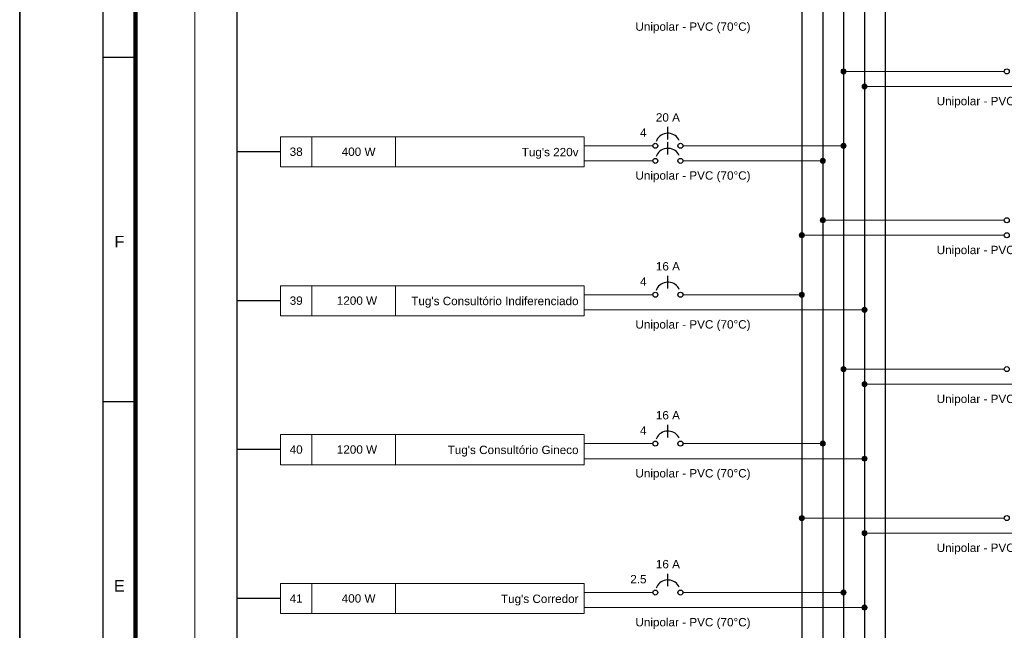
# Model space of a CAD drawing. Extents: x 5066 to 9756, y -2696 to -1109.
# Tile 23 of 248: x 9367 to 9388, y -2663 to -2650. Entities that reach past the tile are written whole.
import ezdxf
from ezdxf.enums import TextEntityAlignment as Align

# ---------------------------------------------------------------- set-up
doc = ezdxf.new("R2010")
doc.units = 0
doc.header["$MEASUREMENT"] = 0
doc.linetypes.add('NULL', pattern=[0])
doc.layers.add('Carimbo', color=2, linetype='CONTINUOUS')
doc.layers.add('Prancha', color=1, linetype='CONTINUOUS')
for name, color, linetype, lineweight in [('DI-Barramento Fase 2', 6, 'CONTINUOUS', 30), ('DI-Barramento Neutro', 6, 'CONTINUOUS', 30), ('DI-Disjuntor', 3, 'CONTINUOUS', 30), ('DI-Fios', 3, 'CONTINUOUS', 30), ('DI-Linhas do diagrama', 3, 'CONTINUOUS', 20), ('DI-Pontilhado', 3, 'CONTINUOUS', 20), ('DI-Textos do diagrama', 2, 'CONTINUOUS', 20)]:
    doc.layers.add(name, color=color, linetype=linetype, lineweight=lineweight)
doc.styles.add('Arial', font='arial.ttf')
doc.styles.add('SWIS', font='swisse.ttf')

# ---------------------------------------------------------------- blocks, each defined once
blk = doc.blocks.new('Folha A0')
at = {"layer": 'Prancha', "color": 1}
for p, q in [((-119.8, 0), (-119.8, 84.1)), ((-118, 0), (-118, 84.1)), ((-117.3, 44.55), (-118, 44.55)), ((-117.3, 37.125), (-118, 37.125))]:
    blk.add_line(p, q, dxfattribs=at)
at = {"layer": 'Prancha', "color": 4, "lineweight": 100}
blk.add_line((-117.3, 0.7), (-117.3, 83.4), dxfattribs=at)
at = {"layer": 'Prancha', "color": 1}
blk.add_lwpolyline([(-119.8, 0), (0, 0), (0, 84.1), (-119.8, 84.1)], close=True, dxfattribs=at)
at = {"layer": 'Prancha', "color": 1, "style": 'SWIS'}
for s, p in [('F', (-117.65, 40.378)), ('E', (-117.65, 32.953))]:
    blk.add_text(s, height=0.25, dxfattribs=at).set_placement(p, align=Align.BOTTOM_CENTER)

msp = doc.modelspace()

# ---------------------------------------------------------------- hatches: boundary and pattern name
at = {"layer": 'DI-Linhas do diagrama', "linetype": 'Continuous'}
for points in [[(9385.03, -2650.948), (9385.03, -2650.943), (9385.03, -2650.938), (9385.029, -2650.934), (9385.027, -2650.929), (9385.025, -2650.925), (9385.023, -2650.921), (9385.021, -2650.917), (9385.018, -2650.913), (9385.015, -2650.909), (9385.011, -2650.906), (9385.007, -2650.903), (9385.003, -2650.901), (9384.999, -2650.899), (9384.995, -2650.897), (9384.99, -2650.895), (9384.986, -2650.894), (9384.981, -2650.894), (9384.976, -2650.894), (9384.972, -2650.894), (9384.967, -2650.894), (9384.962, -2650.895), (9384.958, -2650.897), (9384.953, -2650.899), (9384.949, -2650.901), (9384.945, -2650.903), (9384.941, -2650.906), (9384.938, -2650.909), (9384.935, -2650.913), (9384.932, -2650.917), (9384.929, -2650.921), (9384.927, -2650.925), (9384.925, -2650.929), (9384.924, -2650.934), (9384.923, -2650.938), (9384.922, -2650.943), (9384.922, -2650.948), (9384.922, -2650.952), (9384.923, -2650.957), (9384.924, -2650.962), (9384.925, -2650.966), (9384.927, -2650.971), (9384.929, -2650.975), (9384.932, -2650.979), (9384.935, -2650.982), (9384.938, -2650.986), (9384.941, -2650.989), (9384.945, -2650.992), (9384.949, -2650.995), (9384.953, -2650.997), (9384.958, -2650.999), (9384.962, -2651), (9384.967, -2651.001), (9384.972, -2651.002), (9384.976, -2651.002), (9384.981, -2651.002), (9384.986, -2651.001), (9384.99, -2651), (9384.995, -2650.999), (9384.999, -2650.997), (9385.003, -2650.995), (9385.007, -2650.992), (9385.011, -2650.989), (9385.015, -2650.986), (9385.018, -2650.982), (9385.021, -2650.979), (9385.023, -2650.975), (9385.025, -2650.971), (9385.027, -2650.966), (9385.029, -2650.962), (9385.03, -2650.957), (9385.03, -2650.952)], [(9385.482, -2651.273), (9385.481, -2651.268), (9385.481, -2651.263), (9385.48, -2651.259), (9385.478, -2651.254), (9385.477, -2651.25), (9385.474, -2651.245), (9385.472, -2651.241), (9385.469, -2651.238), (9385.466, -2651.234), (9385.462, -2651.231), (9385.459, -2651.228), (9385.455, -2651.226), (9385.45, -2651.223), (9385.446, -2651.222), (9385.442, -2651.22), (9385.437, -2651.219), (9385.432, -2651.219), (9385.427, -2651.218), (9385.423, -2651.219), (9385.418, -2651.219), (9385.413, -2651.22), (9385.409, -2651.222), (9385.405, -2651.223), (9385.4, -2651.226), (9385.396, -2651.228), (9385.393, -2651.231), (9385.389, -2651.234), (9385.386, -2651.238), (9385.383, -2651.241), (9385.381, -2651.245), (9385.378, -2651.25), (9385.377, -2651.254), (9385.375, -2651.259), (9385.374, -2651.263), (9385.374, -2651.268), (9385.373, -2651.273), (9385.374, -2651.277), (9385.374, -2651.282), (9385.375, -2651.287), (9385.377, -2651.291), (9385.378, -2651.295), (9385.381, -2651.3), (9385.383, -2651.304), (9385.386, -2651.307), (9385.389, -2651.311), (9385.393, -2651.314), (9385.396, -2651.317), (9385.4, -2651.319), (9385.405, -2651.322), (9385.409, -2651.323), (9385.413, -2651.325), (9385.418, -2651.326), (9385.423, -2651.326), (9385.427, -2651.327), (9385.432, -2651.326), (9385.437, -2651.326), (9385.442, -2651.325), (9385.446, -2651.323), (9385.45, -2651.322), (9385.455, -2651.319), (9385.459, -2651.317), (9385.462, -2651.314), (9385.466, -2651.311), (9385.469, -2651.307), (9385.472, -2651.304), (9385.474, -2651.3), (9385.477, -2651.295), (9385.478, -2651.291), (9385.48, -2651.287), (9385.481, -2651.282), (9385.481, -2651.277)], [(9385.03, -2652.554), (9385.03, -2652.549), (9385.03, -2652.545), (9385.029, -2652.54), (9385.027, -2652.536), (9385.025, -2652.531), (9385.023, -2652.527), (9385.021, -2652.523), (9385.018, -2652.519), (9385.015, -2652.516), (9385.011, -2652.513), (9385.007, -2652.51), (9385.003, -2652.507), (9384.999, -2652.505), (9384.995, -2652.503), (9384.99, -2652.502), (9384.986, -2652.501), (9384.981, -2652.5), (9384.976, -2652.5), (9384.972, -2652.5), (9384.967, -2652.501), (9384.962, -2652.502), (9384.958, -2652.503), (9384.953, -2652.505), (9384.949, -2652.507), (9384.945, -2652.51), (9384.941, -2652.513), (9384.938, -2652.516), (9384.935, -2652.519), (9384.932, -2652.523), (9384.929, -2652.527), (9384.927, -2652.531), (9384.925, -2652.536), (9384.924, -2652.54), (9384.923, -2652.545), (9384.922, -2652.549), (9384.922, -2652.554), (9384.922, -2652.559), (9384.923, -2652.564), (9384.924, -2652.568), (9384.925, -2652.573), (9384.927, -2652.577), (9384.929, -2652.581), (9384.932, -2652.585), (9384.935, -2652.589), (9384.938, -2652.592), (9384.941, -2652.596), (9384.945, -2652.598), (9384.949, -2652.601), (9384.953, -2652.603), (9384.958, -2652.605), (9384.962, -2652.606), (9384.967, -2652.607), (9384.972, -2652.608), (9384.976, -2652.608), (9384.981, -2652.608), (9384.986, -2652.607), (9384.99, -2652.606), (9384.995, -2652.605), (9384.999, -2652.603), (9385.003, -2652.601), (9385.007, -2652.598), (9385.011, -2652.596), (9385.015, -2652.592), (9385.018, -2652.589), (9385.021, -2652.585), (9385.023, -2652.581), (9385.025, -2652.577), (9385.027, -2652.573), (9385.029, -2652.568), (9385.03, -2652.564), (9385.03, -2652.559)], [(9384.579, -2652.879), (9384.579, -2652.874), (9384.578, -2652.87), (9384.577, -2652.865), (9384.576, -2652.86), (9384.574, -2652.856), (9384.572, -2652.852), (9384.569, -2652.848), (9384.566, -2652.844), (9384.563, -2652.841), (9384.56, -2652.838), (9384.556, -2652.835), (9384.552, -2652.832), (9384.548, -2652.83), (9384.544, -2652.828), (9384.539, -2652.827), (9384.534, -2652.826), (9384.53, -2652.825), (9384.525, -2652.825), (9384.52, -2652.825), (9384.516, -2652.826), (9384.511, -2652.827), (9384.506, -2652.828), (9384.502, -2652.83), (9384.498, -2652.832), (9384.494, -2652.835), (9384.49, -2652.838), (9384.487, -2652.841), (9384.484, -2652.844), (9384.481, -2652.848), (9384.478, -2652.852), (9384.476, -2652.856), (9384.474, -2652.86), (9384.473, -2652.865), (9384.472, -2652.87), (9384.471, -2652.874), (9384.471, -2652.879), (9384.471, -2652.884), (9384.472, -2652.888), (9384.473, -2652.893), (9384.474, -2652.898), (9384.476, -2652.902), (9384.478, -2652.906), (9384.481, -2652.91), (9384.484, -2652.914), (9384.487, -2652.917), (9384.49, -2652.92), (9384.494, -2652.923), (9384.498, -2652.926), (9384.502, -2652.928), (9384.506, -2652.93), (9384.511, -2652.931), (9384.516, -2652.932), (9384.52, -2652.933), (9384.525, -2652.933), (9384.53, -2652.933), (9384.534, -2652.932), (9384.539, -2652.931), (9384.544, -2652.93), (9384.548, -2652.928), (9384.552, -2652.926), (9384.556, -2652.923), (9384.56, -2652.92), (9384.563, -2652.917), (9384.566, -2652.914), (9384.569, -2652.91), (9384.572, -2652.906), (9384.574, -2652.902), (9384.576, -2652.898), (9384.577, -2652.893), (9384.578, -2652.888), (9384.579, -2652.884)], [(9384.579, -2654.161), (9384.579, -2654.156), (9384.578, -2654.151), (9384.577, -2654.147), (9384.576, -2654.142), (9384.574, -2654.138), (9384.572, -2654.133), (9384.569, -2654.129), (9384.566, -2654.126), (9384.563, -2654.122), (9384.56, -2654.119), (9384.556, -2654.116), (9384.552, -2654.114), (9384.548, -2654.111), (9384.544, -2654.11), (9384.539, -2654.108), (9384.534, -2654.107), (9384.53, -2654.107), (9384.525, -2654.106), (9384.52, -2654.107), (9384.516, -2654.107), (9384.511, -2654.108), (9384.506, -2654.11), (9384.502, -2654.111), (9384.498, -2654.114), (9384.494, -2654.116), (9384.49, -2654.119), (9384.487, -2654.122), (9384.484, -2654.126), (9384.481, -2654.129), (9384.478, -2654.133), (9384.476, -2654.138), (9384.474, -2654.142), (9384.473, -2654.147), (9384.472, -2654.151), (9384.471, -2654.156), (9384.471, -2654.161), (9384.471, -2654.165), (9384.472, -2654.17), (9384.473, -2654.175), (9384.474, -2654.179), (9384.476, -2654.183), (9384.478, -2654.188), (9384.481, -2654.192), (9384.484, -2654.195), (9384.487, -2654.199), (9384.49, -2654.202), (9384.494, -2654.205), (9384.498, -2654.207), (9384.502, -2654.21), (9384.506, -2654.211), (9384.511, -2654.213), (9384.516, -2654.214), (9384.52, -2654.214), (9384.525, -2654.215), (9384.53, -2654.214), (9384.534, -2654.214), (9384.539, -2654.213), (9384.544, -2654.211), (9384.548, -2654.21), (9384.552, -2654.207), (9384.556, -2654.205), (9384.56, -2654.202), (9384.563, -2654.199), (9384.566, -2654.195), (9384.569, -2654.192), (9384.572, -2654.188), (9384.574, -2654.183), (9384.576, -2654.179), (9384.577, -2654.175), (9384.578, -2654.17), (9384.579, -2654.165)], [(9384.128, -2654.485), (9384.128, -2654.481), (9384.127, -2654.476), (9384.126, -2654.471), (9384.125, -2654.467), (9384.123, -2654.463), (9384.121, -2654.458), (9384.118, -2654.454), (9384.115, -2654.451), (9384.112, -2654.447), (9384.109, -2654.444), (9384.105, -2654.441), (9384.101, -2654.439), (9384.097, -2654.436), (9384.092, -2654.435), (9384.088, -2654.433), (9384.083, -2654.432), (9384.078, -2654.432), (9384.074, -2654.431), (9384.069, -2654.432), (9384.064, -2654.432), (9384.06, -2654.433), (9384.055, -2654.435), (9384.051, -2654.436), (9384.047, -2654.439), (9384.043, -2654.441), (9384.039, -2654.444), (9384.035, -2654.447), (9384.032, -2654.451), (9384.029, -2654.454), (9384.027, -2654.458), (9384.025, -2654.463), (9384.023, -2654.467), (9384.021, -2654.471), (9384.02, -2654.476), (9384.02, -2654.481), (9384.02, -2654.485), (9384.02, -2654.49), (9384.02, -2654.495), (9384.021, -2654.499), (9384.023, -2654.504), (9384.025, -2654.508), (9384.027, -2654.513), (9384.029, -2654.517), (9384.032, -2654.52), (9384.035, -2654.524), (9384.039, -2654.527), (9384.043, -2654.53), (9384.047, -2654.532), (9384.051, -2654.535), (9384.055, -2654.536), (9384.06, -2654.538), (9384.064, -2654.539), (9384.069, -2654.539), (9384.074, -2654.54), (9384.078, -2654.539), (9384.083, -2654.539), (9384.088, -2654.538), (9384.092, -2654.536), (9384.097, -2654.535), (9384.101, -2654.532), (9384.105, -2654.53), (9384.109, -2654.527), (9384.112, -2654.524), (9384.115, -2654.52), (9384.118, -2654.517), (9384.121, -2654.513), (9384.123, -2654.508), (9384.125, -2654.504), (9384.126, -2654.499), (9384.127, -2654.495), (9384.128, -2654.49)], [(9384.128, -2655.767), (9384.128, -2655.762), (9384.127, -2655.758), (9384.126, -2655.753), (9384.125, -2655.748), (9384.123, -2655.744), (9384.121, -2655.74), (9384.118, -2655.736), (9384.115, -2655.732), (9384.112, -2655.729), (9384.109, -2655.726), (9384.105, -2655.723), (9384.101, -2655.72), (9384.097, -2655.718), (9384.092, -2655.716), (9384.088, -2655.715), (9384.083, -2655.714), (9384.078, -2655.713), (9384.074, -2655.713), (9384.069, -2655.713), (9384.064, -2655.714), (9384.06, -2655.715), (9384.055, -2655.716), (9384.051, -2655.718), (9384.047, -2655.72), (9384.043, -2655.723), (9384.039, -2655.726), (9384.035, -2655.729), (9384.032, -2655.732), (9384.029, -2655.736), (9384.027, -2655.74), (9384.025, -2655.744), (9384.023, -2655.748), (9384.021, -2655.753), (9384.02, -2655.758), (9384.02, -2655.762), (9384.02, -2655.767), (9384.02, -2655.772), (9384.02, -2655.776), (9384.021, -2655.781), (9384.023, -2655.786), (9384.025, -2655.79), (9384.027, -2655.794), (9384.029, -2655.798), (9384.032, -2655.802), (9384.035, -2655.805), (9384.039, -2655.808), (9384.043, -2655.811), (9384.047, -2655.814), (9384.051, -2655.816), (9384.055, -2655.818), (9384.06, -2655.819), (9384.064, -2655.82), (9384.069, -2655.821), (9384.074, -2655.821), (9384.078, -2655.821), (9384.083, -2655.82), (9384.088, -2655.819), (9384.092, -2655.818), (9384.097, -2655.816), (9384.101, -2655.814), (9384.105, -2655.811), (9384.109, -2655.808), (9384.112, -2655.805), (9384.115, -2655.802), (9384.118, -2655.798), (9384.121, -2655.794), (9384.123, -2655.79), (9384.125, -2655.786), (9384.126, -2655.781), (9384.127, -2655.776), (9384.128, -2655.772)], [(9385.482, -2656.092), (9385.481, -2656.087), (9385.481, -2656.083), (9385.48, -2656.078), (9385.478, -2656.073), (9385.477, -2656.069), (9385.474, -2656.065), (9385.472, -2656.061), (9385.469, -2656.057), (9385.466, -2656.054), (9385.462, -2656.05), (9385.459, -2656.048), (9385.455, -2656.045), (9385.45, -2656.043), (9385.446, -2656.041), (9385.442, -2656.04), (9385.437, -2656.039), (9385.432, -2656.038), (9385.427, -2656.038), (9385.423, -2656.038), (9385.418, -2656.039), (9385.413, -2656.04), (9385.409, -2656.041), (9385.405, -2656.043), (9385.4, -2656.045), (9385.396, -2656.048), (9385.393, -2656.05), (9385.389, -2656.054), (9385.386, -2656.057), (9385.383, -2656.061), (9385.381, -2656.065), (9385.378, -2656.069), (9385.377, -2656.073), (9385.375, -2656.078), (9385.374, -2656.083), (9385.374, -2656.087), (9385.373, -2656.092), (9385.374, -2656.097), (9385.374, -2656.101), (9385.375, -2656.106), (9385.377, -2656.11), (9385.378, -2656.115), (9385.381, -2656.119), (9385.383, -2656.123), (9385.386, -2656.127), (9385.389, -2656.13), (9385.393, -2656.133), (9385.396, -2656.136), (9385.4, -2656.139), (9385.405, -2656.141), (9385.409, -2656.143), (9385.413, -2656.144), (9385.418, -2656.145), (9385.423, -2656.146), (9385.427, -2656.146), (9385.432, -2656.146), (9385.437, -2656.145), (9385.442, -2656.144), (9385.446, -2656.143), (9385.45, -2656.141), (9385.455, -2656.139), (9385.459, -2656.136), (9385.462, -2656.133), (9385.466, -2656.13), (9385.469, -2656.127), (9385.472, -2656.123), (9385.474, -2656.119), (9385.477, -2656.115), (9385.478, -2656.11), (9385.48, -2656.106), (9385.481, -2656.101), (9385.481, -2656.097)], [(9385.03, -2657.373), (9385.03, -2657.369), (9385.03, -2657.364), (9385.029, -2657.359), (9385.027, -2657.355), (9385.025, -2657.351), (9385.023, -2657.346), (9385.021, -2657.342), (9385.018, -2657.339), (9385.015, -2657.335), (9385.011, -2657.332), (9385.007, -2657.329), (9385.003, -2657.327), (9384.999, -2657.324), (9384.995, -2657.323), (9384.99, -2657.321), (9384.986, -2657.32), (9384.981, -2657.32), (9384.976, -2657.319), (9384.972, -2657.32), (9384.967, -2657.32), (9384.962, -2657.321), (9384.958, -2657.323), (9384.953, -2657.324), (9384.949, -2657.327), (9384.945, -2657.329), (9384.941, -2657.332), (9384.938, -2657.335), (9384.935, -2657.339), (9384.932, -2657.342), (9384.929, -2657.346), (9384.927, -2657.351), (9384.925, -2657.355), (9384.924, -2657.359), (9384.923, -2657.364), (9384.922, -2657.369), (9384.922, -2657.373), (9384.922, -2657.378), (9384.923, -2657.383), (9384.924, -2657.387), (9384.925, -2657.392), (9384.927, -2657.396), (9384.929, -2657.401), (9384.932, -2657.405), (9384.935, -2657.408), (9384.938, -2657.412), (9384.941, -2657.415), (9384.945, -2657.418), (9384.949, -2657.42), (9384.953, -2657.423), (9384.958, -2657.424), (9384.962, -2657.426), (9384.967, -2657.427), (9384.972, -2657.427), (9384.976, -2657.428), (9384.981, -2657.427), (9384.986, -2657.427), (9384.99, -2657.426), (9384.995, -2657.424), (9384.999, -2657.423), (9385.003, -2657.42), (9385.007, -2657.418), (9385.011, -2657.415), (9385.015, -2657.412), (9385.018, -2657.408), (9385.021, -2657.405), (9385.023, -2657.401), (9385.025, -2657.396), (9385.027, -2657.392), (9385.029, -2657.387), (9385.03, -2657.383), (9385.03, -2657.378)], [(9385.482, -2657.698), (9385.481, -2657.694), (9385.481, -2657.689), (9385.48, -2657.684), (9385.478, -2657.68), (9385.477, -2657.675), (9385.474, -2657.671), (9385.472, -2657.667), (9385.469, -2657.664), (9385.466, -2657.66), (9385.462, -2657.657), (9385.459, -2657.654), (9385.455, -2657.651), (9385.45, -2657.649), (9385.446, -2657.647), (9385.442, -2657.646), (9385.437, -2657.645), (9385.432, -2657.644), (9385.427, -2657.644), (9385.423, -2657.644), (9385.418, -2657.645), (9385.413, -2657.646), (9385.409, -2657.647), (9385.405, -2657.649), (9385.4, -2657.651), (9385.396, -2657.654), (9385.393, -2657.657), (9385.389, -2657.66), (9385.386, -2657.664), (9385.383, -2657.667), (9385.381, -2657.671), (9385.378, -2657.675), (9385.377, -2657.68), (9385.375, -2657.684), (9385.374, -2657.689), (9385.374, -2657.694), (9385.373, -2657.698), (9385.374, -2657.703), (9385.374, -2657.708), (9385.375, -2657.712), (9385.377, -2657.717), (9385.378, -2657.721), (9385.381, -2657.725), (9385.383, -2657.729), (9385.386, -2657.733), (9385.389, -2657.737), (9385.393, -2657.74), (9385.396, -2657.743), (9385.4, -2657.745), (9385.405, -2657.747), (9385.409, -2657.749), (9385.413, -2657.751), (9385.418, -2657.752), (9385.423, -2657.752), (9385.427, -2657.753), (9385.432, -2657.752), (9385.437, -2657.752), (9385.442, -2657.751), (9385.446, -2657.749), (9385.45, -2657.747), (9385.455, -2657.745), (9385.459, -2657.743), (9385.462, -2657.74), (9385.466, -2657.737), (9385.469, -2657.733), (9385.472, -2657.729), (9385.474, -2657.725), (9385.477, -2657.721), (9385.478, -2657.717), (9385.48, -2657.712), (9385.481, -2657.708), (9385.481, -2657.703)], [(9384.579, -2658.98), (9384.579, -2658.975), (9384.578, -2658.971), (9384.577, -2658.966), (9384.576, -2658.961), (9384.574, -2658.957), (9384.572, -2658.953), (9384.569, -2658.949), (9384.566, -2658.945), (9384.563, -2658.942), (9384.56, -2658.938), (9384.556, -2658.936), (9384.552, -2658.933), (9384.548, -2658.931), (9384.544, -2658.929), (9384.539, -2658.928), (9384.534, -2658.927), (9384.53, -2658.926), (9384.525, -2658.926), (9384.52, -2658.926), (9384.516, -2658.927), (9384.511, -2658.928), (9384.506, -2658.929), (9384.502, -2658.931), (9384.498, -2658.933), (9384.494, -2658.936), (9384.49, -2658.938), (9384.487, -2658.942), (9384.484, -2658.945), (9384.481, -2658.949), (9384.478, -2658.953), (9384.476, -2658.957), (9384.474, -2658.961), (9384.473, -2658.966), (9384.472, -2658.971), (9384.471, -2658.975), (9384.471, -2658.98), (9384.471, -2658.985), (9384.472, -2658.989), (9384.473, -2658.994), (9384.474, -2658.998), (9384.476, -2659.003), (9384.478, -2659.007), (9384.481, -2659.011), (9384.484, -2659.015), (9384.487, -2659.018), (9384.49, -2659.021), (9384.494, -2659.024), (9384.498, -2659.027), (9384.502, -2659.029), (9384.506, -2659.031), (9384.511, -2659.032), (9384.516, -2659.033), (9384.52, -2659.034), (9384.525, -2659.034), (9384.53, -2659.034), (9384.534, -2659.033), (9384.539, -2659.032), (9384.544, -2659.031), (9384.548, -2659.029), (9384.552, -2659.027), (9384.556, -2659.024), (9384.56, -2659.021), (9384.563, -2659.018), (9384.566, -2659.015), (9384.569, -2659.011), (9384.572, -2659.007), (9384.574, -2659.003), (9384.576, -2658.998), (9384.577, -2658.994), (9384.578, -2658.989), (9384.579, -2658.985)], [(9385.482, -2659.305), (9385.481, -2659.3), (9385.481, -2659.295), (9385.48, -2659.291), (9385.478, -2659.286), (9385.477, -2659.282), (9385.474, -2659.278), (9385.472, -2659.274), (9385.469, -2659.27), (9385.466, -2659.267), (9385.462, -2659.263), (9385.459, -2659.26), (9385.455, -2659.258), (9385.45, -2659.256), (9385.446, -2659.254), (9385.442, -2659.252), (9385.437, -2659.251), (9385.432, -2659.251), (9385.427, -2659.251), (9385.423, -2659.251), (9385.418, -2659.251), (9385.413, -2659.252), (9385.409, -2659.254), (9385.405, -2659.256), (9385.4, -2659.258), (9385.396, -2659.26), (9385.393, -2659.263), (9385.389, -2659.267), (9385.386, -2659.27), (9385.383, -2659.274), (9385.381, -2659.278), (9385.378, -2659.282), (9385.377, -2659.286), (9385.375, -2659.291), (9385.374, -2659.295), (9385.374, -2659.3), (9385.373, -2659.305), (9385.374, -2659.31), (9385.374, -2659.314), (9385.375, -2659.319), (9385.377, -2659.323), (9385.378, -2659.328), (9385.381, -2659.332), (9385.383, -2659.336), (9385.386, -2659.34), (9385.389, -2659.343), (9385.393, -2659.346), (9385.396, -2659.349), (9385.4, -2659.352), (9385.405, -2659.354), (9385.409, -2659.356), (9385.413, -2659.357), (9385.418, -2659.358), (9385.423, -2659.359), (9385.427, -2659.359), (9385.432, -2659.359), (9385.437, -2659.358), (9385.442, -2659.357), (9385.446, -2659.356), (9385.45, -2659.354), (9385.455, -2659.352), (9385.459, -2659.349), (9385.462, -2659.346), (9385.466, -2659.343), (9385.469, -2659.34), (9385.472, -2659.336), (9385.474, -2659.332), (9385.477, -2659.328), (9385.478, -2659.323), (9385.48, -2659.319), (9385.481, -2659.314), (9385.481, -2659.31)], [(9384.128, -2660.586), (9384.128, -2660.582), (9384.127, -2660.577), (9384.126, -2660.572), (9384.125, -2660.568), (9384.123, -2660.563), (9384.121, -2660.559), (9384.118, -2660.555), (9384.115, -2660.552), (9384.112, -2660.548), (9384.109, -2660.545), (9384.105, -2660.542), (9384.101, -2660.539), (9384.097, -2660.537), (9384.092, -2660.535), (9384.088, -2660.534), (9384.083, -2660.533), (9384.078, -2660.532), (9384.074, -2660.532), (9384.069, -2660.532), (9384.064, -2660.533), (9384.06, -2660.534), (9384.055, -2660.535), (9384.051, -2660.537), (9384.047, -2660.539), (9384.043, -2660.542), (9384.039, -2660.545), (9384.035, -2660.548), (9384.032, -2660.552), (9384.029, -2660.555), (9384.027, -2660.559), (9384.025, -2660.563), (9384.023, -2660.568), (9384.021, -2660.572), (9384.02, -2660.577), (9384.02, -2660.582), (9384.02, -2660.586), (9384.02, -2660.591), (9384.02, -2660.596), (9384.021, -2660.6), (9384.023, -2660.605), (9384.025, -2660.609), (9384.027, -2660.613), (9384.029, -2660.617), (9384.032, -2660.621), (9384.035, -2660.625), (9384.039, -2660.628), (9384.043, -2660.631), (9384.047, -2660.633), (9384.051, -2660.635), (9384.055, -2660.637), (9384.06, -2660.639), (9384.064, -2660.64), (9384.069, -2660.64), (9384.074, -2660.641), (9384.078, -2660.64), (9384.083, -2660.64), (9384.088, -2660.639), (9384.092, -2660.637), (9384.097, -2660.635), (9384.101, -2660.633), (9384.105, -2660.631), (9384.109, -2660.628), (9384.112, -2660.625), (9384.115, -2660.621), (9384.118, -2660.617), (9384.121, -2660.613), (9384.123, -2660.609), (9384.125, -2660.605), (9384.126, -2660.6), (9384.127, -2660.596), (9384.128, -2660.591)], [(9385.482, -2660.911), (9385.481, -2660.907), (9385.481, -2660.902), (9385.48, -2660.897), (9385.478, -2660.893), (9385.477, -2660.888), (9385.474, -2660.884), (9385.472, -2660.88), (9385.469, -2660.876), (9385.466, -2660.873), (9385.462, -2660.87), (9385.459, -2660.867), (9385.455, -2660.864), (9385.45, -2660.862), (9385.446, -2660.86), (9385.442, -2660.859), (9385.437, -2660.858), (9385.432, -2660.857), (9385.427, -2660.857), (9385.423, -2660.857), (9385.418, -2660.858), (9385.413, -2660.859), (9385.409, -2660.86), (9385.405, -2660.862), (9385.4, -2660.864), (9385.396, -2660.867), (9385.393, -2660.87), (9385.389, -2660.873), (9385.386, -2660.876), (9385.383, -2660.88), (9385.381, -2660.884), (9385.378, -2660.888), (9385.377, -2660.893), (9385.375, -2660.897), (9385.374, -2660.902), (9385.374, -2660.907), (9385.373, -2660.911), (9385.374, -2660.916), (9385.374, -2660.921), (9385.375, -2660.925), (9385.377, -2660.93), (9385.378, -2660.934), (9385.381, -2660.938), (9385.383, -2660.942), (9385.386, -2660.946), (9385.389, -2660.95), (9385.393, -2660.953), (9385.396, -2660.956), (9385.4, -2660.958), (9385.405, -2660.96), (9385.409, -2660.962), (9385.413, -2660.964), (9385.418, -2660.965), (9385.423, -2660.965), (9385.427, -2660.965), (9385.432, -2660.965), (9385.437, -2660.965), (9385.442, -2660.964), (9385.446, -2660.962), (9385.45, -2660.96), (9385.455, -2660.958), (9385.459, -2660.956), (9385.462, -2660.953), (9385.466, -2660.95), (9385.469, -2660.946), (9385.472, -2660.942), (9385.474, -2660.938), (9385.477, -2660.934), (9385.478, -2660.93), (9385.48, -2660.925), (9385.481, -2660.921), (9385.481, -2660.916)], [(9385.03, -2662.193), (9385.03, -2662.188), (9385.03, -2662.183), (9385.029, -2662.179), (9385.027, -2662.174), (9385.025, -2662.17), (9385.023, -2662.166), (9385.021, -2662.162), (9385.018, -2662.158), (9385.015, -2662.155), (9385.011, -2662.151), (9385.007, -2662.148), (9385.003, -2662.146), (9384.999, -2662.144), (9384.995, -2662.142), (9384.99, -2662.14), (9384.986, -2662.139), (9384.981, -2662.139), (9384.976, -2662.139), (9384.972, -2662.139), (9384.967, -2662.139), (9384.962, -2662.14), (9384.958, -2662.142), (9384.953, -2662.144), (9384.949, -2662.146), (9384.945, -2662.148), (9384.941, -2662.151), (9384.938, -2662.155), (9384.935, -2662.158), (9384.932, -2662.162), (9384.929, -2662.166), (9384.927, -2662.17), (9384.925, -2662.174), (9384.924, -2662.179), (9384.923, -2662.183), (9384.922, -2662.188), (9384.922, -2662.193), (9384.922, -2662.198), (9384.923, -2662.202), (9384.924, -2662.207), (9384.925, -2662.211), (9384.927, -2662.216), (9384.929, -2662.22), (9384.932, -2662.224), (9384.935, -2662.228), (9384.938, -2662.231), (9384.941, -2662.234), (9384.945, -2662.237), (9384.949, -2662.24), (9384.953, -2662.242), (9384.958, -2662.244), (9384.962, -2662.245), (9384.967, -2662.246), (9384.972, -2662.247), (9384.976, -2662.247), (9384.981, -2662.247), (9384.986, -2662.246), (9384.99, -2662.245), (9384.995, -2662.244), (9384.999, -2662.242), (9385.003, -2662.24), (9385.007, -2662.237), (9385.011, -2662.234), (9385.015, -2662.231), (9385.018, -2662.228), (9385.021, -2662.224), (9385.023, -2662.22), (9385.025, -2662.216), (9385.027, -2662.211), (9385.029, -2662.207), (9385.03, -2662.202), (9385.03, -2662.198)], [(9385.482, -2662.518), (9385.481, -2662.513), (9385.481, -2662.508), (9385.48, -2662.504), (9385.478, -2662.499), (9385.477, -2662.495), (9385.474, -2662.491), (9385.472, -2662.487), (9385.469, -2662.483), (9385.466, -2662.479), (9385.462, -2662.476), (9385.459, -2662.473), (9385.455, -2662.471), (9385.45, -2662.469), (9385.446, -2662.467), (9385.442, -2662.465), (9385.437, -2662.464), (9385.432, -2662.464), (9385.427, -2662.464), (9385.423, -2662.464), (9385.418, -2662.464), (9385.413, -2662.465), (9385.409, -2662.467), (9385.405, -2662.469), (9385.4, -2662.471), (9385.396, -2662.473), (9385.393, -2662.476), (9385.389, -2662.479), (9385.386, -2662.483), (9385.383, -2662.487), (9385.381, -2662.491), (9385.378, -2662.495), (9385.377, -2662.499), (9385.375, -2662.504), (9385.374, -2662.508), (9385.374, -2662.513), (9385.373, -2662.518), (9385.374, -2662.522), (9385.374, -2662.527), (9385.375, -2662.532), (9385.377, -2662.536), (9385.378, -2662.541), (9385.381, -2662.545), (9385.383, -2662.549), (9385.386, -2662.553), (9385.389, -2662.556), (9385.393, -2662.559), (9385.396, -2662.562), (9385.4, -2662.565), (9385.405, -2662.567), (9385.409, -2662.569), (9385.413, -2662.57), (9385.418, -2662.571), (9385.423, -2662.572), (9385.427, -2662.572), (9385.432, -2662.572), (9385.437, -2662.571), (9385.442, -2662.57), (9385.446, -2662.569), (9385.45, -2662.567), (9385.455, -2662.565), (9385.459, -2662.562), (9385.462, -2662.559), (9385.466, -2662.556), (9385.469, -2662.553), (9385.472, -2662.549), (9385.474, -2662.545), (9385.477, -2662.541), (9385.478, -2662.536), (9385.48, -2662.532), (9385.481, -2662.527), (9385.481, -2662.522)]]:
    msp.add_hatch(color=7, dxfattribs=at).paths.add_polyline_path(points)

# ---------------------------------------------------------------- linework, layer by layer
at = {"layer": 'Carimbo', "color": 116, "true_color": 0x136734}
msp.add_line((9385.879, -2691.726), (9385.879, -2614.328), dxfattribs=at)
at = {"layer": 'Carimbo', "color": 252, "true_color": 0x939598}
msp.add_line((9384.074, -2615.465), (9384.074, -2691.726), dxfattribs=at)
at = {"layer": 'Carimbo', "color": 242, "true_color": 0xcd2027}
msp.add_line((9384.976, -2615.465), (9384.976, -2691.726), dxfattribs=at)
at = {"layer": 'DI-Barramento Fase 2', "color": 250, "true_color": 0x1e1e1e}
msp.add_line((9384.525, -2615.465), (9384.525, -2691.726), dxfattribs=at)
at = {"layer": 'DI-Barramento Neutro', "color": 142}
msp.add_line((9385.427, -2614.328), (9385.427, -2691.726), dxfattribs=at)
at = {"layer": 'DI-Disjuntor'}
for p, q in [((9381.186, -2652.419), (9381.186, -2652.148)), ((9381.186, -2652.744), (9381.186, -2652.473)), ((9381.186, -2655.632), (9381.186, -2655.361)), ((9381.186, -2658.845), (9381.186, -2658.574)), ((9381.186, -2662.057), (9381.186, -2661.787))]:
    msp.add_line(p, q, dxfattribs=at)
for points in [[(9381.431, -2652.44), (9381.414, -2652.409), (9381.393, -2652.38), (9381.369, -2652.354), (9381.341, -2652.332), (9381.311, -2652.314), (9381.278, -2652.3), (9381.244, -2652.29), (9381.209, -2652.284), (9381.174, -2652.284), (9381.139, -2652.287), (9381.104, -2652.296), (9381.071, -2652.309), (9381.04, -2652.326), (9381.012, -2652.347), (9380.986, -2652.371), (9380.964, -2652.399), (9380.946, -2652.429), (9380.931, -2652.462)], [(9381.431, -2652.765), (9381.414, -2652.734), (9381.393, -2652.705), (9381.369, -2652.679), (9381.341, -2652.657), (9381.311, -2652.639), (9381.278, -2652.625), (9381.244, -2652.615), (9381.209, -2652.609), (9381.174, -2652.609), (9381.139, -2652.612), (9381.104, -2652.621), (9381.071, -2652.634), (9381.04, -2652.651), (9381.012, -2652.672), (9380.986, -2652.696), (9380.964, -2652.724), (9380.946, -2652.754), (9380.931, -2652.786)], [(9381.431, -2655.653), (9381.414, -2655.622), (9381.393, -2655.593), (9381.369, -2655.567), (9381.341, -2655.545), (9381.311, -2655.527), (9381.278, -2655.513), (9381.244, -2655.503), (9381.209, -2655.497), (9381.174, -2655.497), (9381.139, -2655.5), (9381.104, -2655.509), (9381.071, -2655.522), (9381.04, -2655.539), (9381.012, -2655.56), (9380.986, -2655.584), (9380.964, -2655.612), (9380.946, -2655.642), (9380.931, -2655.674)], [(9381.431, -2658.865), (9381.414, -2658.834), (9381.393, -2658.806), (9381.369, -2658.78), (9381.341, -2658.758), (9381.311, -2658.74), (9381.278, -2658.725), (9381.244, -2658.716), (9381.209, -2658.71), (9381.174, -2658.709), (9381.139, -2658.713), (9381.104, -2658.722), (9381.071, -2658.735), (9381.04, -2658.752), (9381.012, -2658.772), (9380.986, -2658.797), (9380.964, -2658.825), (9380.946, -2658.855), (9380.931, -2658.887)], [(9381.431, -2662.078), (9381.414, -2662.047), (9381.393, -2662.019), (9381.369, -2661.993), (9381.341, -2661.971), (9381.311, -2661.953), (9381.278, -2661.938), (9381.244, -2661.928), (9381.209, -2661.923), (9381.174, -2661.922), (9381.139, -2661.926), (9381.104, -2661.935), (9381.071, -2661.947), (9381.04, -2661.964), (9381.012, -2661.985), (9380.986, -2662.01), (9380.964, -2662.038), (9380.946, -2662.068), (9380.931, -2662.1)]]:
    msp.add_lwpolyline(points, dxfattribs=at)
for centre in [(9388.496, -2650.948), (9380.915, -2652.554), (9381.456, -2652.554), (9380.915, -2652.879), (9381.456, -2652.879), (9388.496, -2654.161), (9388.496, -2654.485), (9380.915, -2655.767), (9381.456, -2655.767), (9388.496, -2657.373), (9380.915, -2658.98), (9381.456, -2658.98), (9388.496, -2660.586), (9380.915, -2662.193), (9381.456, -2662.193)]:
    msp.add_circle(centre, 0.0541, dxfattribs=at)
at = {"layer": 'DI-Fios'}
for p, q in [((9371.894, -2692.809), (9371.894, -2618.028)), ((9372.83, -2652.684), (9371.894, -2652.684)), ((9372.83, -2655.897), (9371.894, -2655.897)), ((9372.83, -2659.11), (9371.894, -2659.11)), ((9372.83, -2662.323), (9371.894, -2662.323))]:
    msp.add_line(p, q, dxfattribs=at)
at = {"layer": 'DI-Linhas do diagrama'}
for p, q in [((9384.976, -2650.948), (9388.442, -2650.948)), ((9385.427, -2651.273), (9390.572, -2651.273)), ((9379.381, -2652.359), (9372.83, -2652.359)), ((9372.83, -2652.359), (9372.83, -2653.009)), ((9373.507, -2653.009), (9373.507, -2652.359)), ((9375.312, -2653.009), (9375.312, -2652.359)), ((9379.381, -2653.009), (9379.381, -2652.359)), ((9379.381, -2652.554), (9380.861, -2652.554)), ((9384.976, -2652.554), (9381.511, -2652.554)), ((9372.83, -2653.009), (9379.381, -2653.009)), ((9379.381, -2652.879), (9380.861, -2652.879)), ((9384.525, -2652.879), (9381.511, -2652.879)), ((9384.525, -2654.161), (9388.442, -2654.161)), ((9384.074, -2654.485), (9388.442, -2654.485)), ((9379.381, -2655.572), (9372.83, -2655.572)), ((9372.83, -2655.572), (9372.83, -2656.222)), ((9373.507, -2656.222), (9373.507, -2655.572)), ((9375.312, -2656.222), (9375.312, -2655.572)), ((9379.381, -2656.222), (9379.381, -2655.572)), ((9379.381, -2655.767), (9380.861, -2655.767)), ((9384.074, -2655.767), (9381.511, -2655.767)), ((9372.83, -2656.222), (9379.381, -2656.222)), ((9379.381, -2656.092), (9385.427, -2656.092)), ((9384.976, -2657.373), (9388.442, -2657.373)), ((9385.427, -2657.698), (9390.572, -2657.698)), ((9379.381, -2658.785), (9372.83, -2658.785)), ((9372.83, -2658.785), (9372.83, -2659.435)), ((9373.507, -2659.435), (9373.507, -2658.785)), ((9375.312, -2659.435), (9375.312, -2658.785)), ((9379.381, -2659.435), (9379.381, -2658.785)), ((9379.381, -2658.98), (9380.861, -2658.98)), ((9384.525, -2658.98), (9381.511, -2658.98)), ((9379.381, -2659.305), (9385.427, -2659.305)), ((9372.83, -2659.435), (9379.381, -2659.435)), ((9384.074, -2660.586), (9388.442, -2660.586)), ((9385.427, -2660.911), (9390.572, -2660.911)), ((9379.381, -2661.998), (9372.83, -2661.998)), ((9372.83, -2661.998), (9372.83, -2662.648)), ((9373.507, -2662.648), (9373.507, -2661.998)), ((9375.312, -2662.648), (9375.312, -2661.998)), ((9379.381, -2662.648), (9379.381, -2661.998)), ((9379.381, -2662.193), (9380.861, -2662.193)), ((9384.976, -2662.193), (9381.511, -2662.193)), ((9379.381, -2662.518), (9385.427, -2662.518)), ((9372.83, -2662.648), (9379.381, -2662.648))]:
    msp.add_line(p, q, dxfattribs=at)
for centre in [(9384.976, -2650.948), (9384.976, -2650.948), (9385.427, -2651.273), (9385.427, -2651.273), (9384.976, -2652.554), (9384.976, -2652.554), (9384.525, -2652.879), (9384.525, -2652.879), (9384.525, -2654.161), (9384.525, -2654.161), (9384.074, -2654.485), (9384.074, -2654.485), (9384.074, -2655.767), (9384.074, -2655.767), (9385.427, -2656.092), (9385.427, -2656.092), (9384.976, -2657.373), (9384.976, -2657.373), (9385.427, -2657.698), (9385.427, -2657.698), (9384.525, -2658.98), (9384.525, -2658.98), (9385.427, -2659.305), (9385.427, -2659.305), (9384.074, -2660.586), (9384.074, -2660.586), (9385.427, -2660.911), (9385.427, -2660.911), (9384.976, -2662.193), (9384.976, -2662.193), (9385.427, -2662.518), (9385.427, -2662.518)]:
    msp.add_circle(centre, 0.0541, dxfattribs=at)
at = {"layer": 'DI-Pontilhado'}
msp.add_line((9370.98, -2612.884), (9370.98, -2693.351), dxfattribs=at)

# ---------------------------------------------------------------- block references
at = {"layer": 'Prancha'}
msp.add_blockref('Folha A0', (9487.006, -2695.2), dxfattribs=at)

# ---------------------------------------------------------------- texts
at = {"layer": 'DI-Textos do diagrama', "linetype": 'NULL', "line_spacing_factor": 0.6, "style": 'Arial'}
for s, insert, char_height, width, attachment_point in [('Unipolar - PVC (70%%dC)', (9381.727, -2650.126), 0.1805, 4.95924, 8), ('Unipolar - PVC (70%%dC)', (9388.225, -2651.733), 0.1805, 4.95924, 8), ('20 A', (9381.186, -2652.034), 0.1805, 1.03967, 8), ('4', (9380.725, -2652.359), 0.18, 0.28108, 9), ('38', (9373.169, -2652.774), 0.1805, 0.56216, 8), ('   400 W', (9374.41, -2652.774), 0.1805, 1.88192, 8), ("Tug's 220v", (9379.259, -2652.834), 0.1805, 2.45642, 9), ('Unipolar - PVC (70%%dC)', (9381.727, -2653.339), 0.1805, 4.95924, 8), ('Unipolar - PVC (70%%dC)', (9388.225, -2654.946), 0.1805, 4.95924, 8), ('16 A', (9381.186, -2655.247), 0.1805, 1.03967, 8), ('4', (9380.725, -2655.572), 0.18, 0.28108, 9), ('39', (9373.169, -2655.987), 0.1805, 0.56216, 8), ('  1200 W', (9374.41, -2655.987), 0.1805, 2.02259, 8), ("Tug's Consultório Indiferenciado", (9379.259, -2656.047), 0.1805, 7.2323, 9), ('Unipolar - PVC (70%%dC)', (9381.727, -2656.552), 0.1805, 4.95924, 8), ('Unipolar - PVC (70%%dC)', (9388.225, -2658.159), 0.1805, 4.95924, 8), ('16 A', (9381.186, -2658.46), 0.1805, 1.03967, 8), ('4', (9380.725, -2658.785), 0.18, 0.28108, 9), ('40', (9373.169, -2659.2), 0.1805, 0.56216, 8), ('  1200 W', (9374.41, -2659.2), 0.1805, 2.02259, 8), ("Tug's Consultório Gineco", (9379.259, -2659.26), 0.1805, 5.6586, 9), ('Unipolar - PVC (70%%dC)', (9381.727, -2659.765), 0.1805, 4.95924, 8), ('Unipolar - PVC (70%%dC)', (9388.225, -2661.372), 0.1805, 4.95924, 8), ('16 A', (9381.186, -2661.673), 0.1805, 1.03967, 8), ('2.5', (9380.725, -2661.998), 0.1805, 0.70258, 9), ('41', (9373.169, -2662.413), 0.1805, 0.56216, 8), ('   400 W', (9374.41, -2662.413), 0.1805, 1.88192, 8), ("Tug's Corredor", (9379.259, -2662.473), 0.1805, 3.35469, 9), ('Unipolar - PVC (70%%dC)', (9381.727, -2662.978), 0.1805, 4.95924, 8)]:
    msp.add_mtext(s, dxfattribs=dict(at, insert=insert, char_height=char_height, width=width, attachment_point=attachment_point))

doc.saveas('drawing.dxf')
